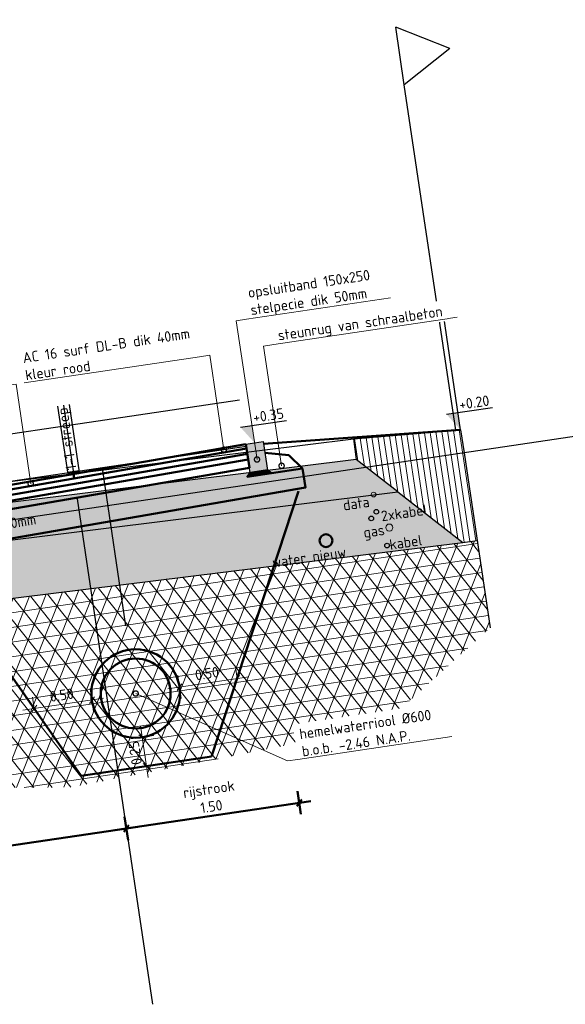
# Model space of a CAD drawing. Header units: metres. Extents: x 133846 to 269924, y 465764 to 933292.
# Tile 30 of 56: x 133868.91 to 133873.59, y 465838.8 to 465847.26. Entities that reach past the tile are written whole.
import ezdxf
from ezdxf import colors
from ezdxf.entities.mleader import LeaderData, LeaderLine
from ezdxf.lldxf.tags import DXFTag
from ezdxf.math import Vec2, Vec3

# ---------------------------------------------------------------- set-up
doc = ezdxf.new("R2010")
doc.units = ezdxf.units.M
for name, pattern in [('AL-NAP_LIJN', [15.25, 12, -1.5, 0.25, -1.5]), ('RI-HWA', [7.4, 5, -2.4]), ('XX-AFBREEK', [7, 4, -1, 1, -1])]:
    doc.linetypes.add(name, pattern=pattern)
for name, color, linetype, lineweight, true_color in [('B-OI-KL-DATA-G', 3, 'KL-DATA-N', 18, 0x00ff00), ('B-OI-KL-GAS_LD-G', 40, 'KL-GAS-LD-N', 18, 0xffbf00), ('B-WE-OG-TERREIN_ERF-SD', 150, 'Continuous', 25, 0x007fff), ('N-WE-KL-WATER-GD', 5, 'KL-WATER-N', 50, 0x0000ff), ('N-WE-RI-HWA-GD', 150, 'RI-HWA', 50, 0x007fff)]:
    doc.layers.add(name, color=color, linetype=linetype, lineweight=lineweight, true_color=true_color)
for name, color, linetype, lineweight in [('B-WE-GW-AFBREEKLIJN-GD', 7, 'XX-AFBREEK', 25), ('B-WE-GW-GROND-AD-50', 253, 'Continuous', 18), ('B-WE-IE-TERREINAFSCHEIDING_KUNSTMATIG_HEKWERK-GD', 20, 'IE-TERREINAFSCHEIDING-KUNSTMATIG', 25), ('B-WE-KL-T18', 10, 'Continuous', 18), ('B-WE-MO-BODEM-AD-50', 253, 'Continuous', 18), ('B-WE-VH-VERHARDING-GD', 253, 'Continuous', 25), ('B-WE-VH-VERHARDING_FUNDERING-AD-50', 253, 'Continuous', 18), ('N-WE-GW-SLEUF-GD', 90, 'Continuous', 50), ('N-WE-RI-T18', 10, 'Continuous', 18), ('N-WE-VH-KANTOPSLUITING_OPSLUITBAND-SD', 150, 'Continuous', 25), ('N-WE-VH-M', 7, 'Continuous', 18), ('N-WE-VH-VERHARDING-GD', 7, 'Continuous', 50), ('N-WE-VH-VERHARDING-T18', 10, 'Continuous', 18), ('X-XX-AL-NAP-GD', 7, 'AL-NAP_LIJN', 25), ('X-XX-AL-PEILMAAT-SD', 7, 'Continuous', 25)]:
    doc.layers.add(name, color=color, linetype=linetype, lineweight=lineweight)
doc.layers.add('X-XX-AL-HULPLIJN-GD', color=30, linetype='Continuous', lineweight=25, plot=False)
doc.styles.add('NLCS-ISO', font='NLCS-ISO.ttf')
doc.styles.add('NLCS-ISO-M50-T18', font='NLCS-ISO.ttf', dxfattribs={"height": 0.09})
doc.styles.get("Standard").update_dxf_attribs({"font": 'romand.shx'})
doc.linetypes.add('IE-TERREINAFSCHEIDING-KUNSTMATIG', pattern='A,4,[82,NLCS.SHX,S=0.75,R=90,X=0,Y=0],4,-2', length=10)
tags = doc.linetypes.add('KL-DATA-N', pattern='A,4,-1,[101,NLCS.SHX,S=0.5,R=0,X=0,Y=0],-1,4,-1,["D",Standard,S=1,R=0,X=-0.25,Y=-0.5],-1.5', length=12.5).pattern_tags.tags
tags[18] = DXFTag(74, 10)
tags = doc.linetypes.add('KL-GAS-LD-N', pattern='A,4,-1,[69,NLCS.SHX,S=0.5,R=0,X=0,Y=0],-1,4,-1,["L",Standard,S=1,R=0,X=0.25,Y=-0.5],-2', length=13).pattern_tags.tags
tags[18] = DXFTag(74, 10)
doc.linetypes.add('KL-WATER-N', pattern='A,7,-0.5,[168,NLCS.SHX,S=0.75,R=0,X=0.75,Y=0],-2', length=9.5)
doc.dimstyles.new('NLCS-M50-T18-SCHRAP_L2_H2', dxfattribs={"dimscale": 0.05, "dimtxt": 2.5, "dimasz": 1.008, "dimexe": 2, "dimexo": 2, "dimgap": 0.7, "dimtad": 1, "dimzin": 0, "dimdsep": 46, "dimtxsty": 'NLCS-ISO-M50-T18', "dimblk": 'OBLIQUE', "dimcen": 0, "dimdle": 2, "dimclrd": 256, "dimclre": 256, "dimclrt": 10, "dimazin": 0, "dimtfac": 1, "dimtdec": 3, "dimtofl": 0, "dimtmove": 0, "dimatfit": 3, "dimldrblk": 'OBLIQUE', "dimfxl": 2, "dimfxlon": 1, "dimtfillclr": 256, "dimtolj": 1, "dimtzin": 0, "dimlwd": -1, "dimlwe": -1, "dimarcsym": 0})

# ---------------------------------------------------------------- blocks, each defined once
blk = doc.blocks.new('*U149')
blk.add_hatch(color=8).paths.add_polyline_path([(-0.15, -0.25), (0, -0.25), (0, 0), (-0.15, 0)])
at = {"layer": 'N-WE-VH-VERHARDING-GD', "linetype": 'Continuous'}
h = blk.add_hatch(dxfattribs=at)
h.set_pattern_fill('ANSI31', color=256, scale=0.005, angle=45, style=0)
h.set_pattern_definition([(90, (89116.596445, 436374.820416), (-0.015875, 3e-18), [])])
h.paths.add_polyline_path([(-0.15, -0.25), (0, -0.25), (0.03, -0.28), (-0.18, -0.28)])
at = {"flags": 128}
blk.add_lwpolyline([(-0.15, -0.25), (0, -0.25), (0, 0), (-0.15, 0)], close=True, dxfattribs=at)
at = {"layer": 'N-WE-VH-VERHARDING-GD', "linetype": 'Continuous'}
for p, q in [((-0.45, -0.28), (-0.35, -0.15)), ((-0.35, -0.15), (-0.15, -0.1)), ((-0.18, -0.28), (-0.45, -0.28))]:
    blk.add_line(p, q, dxfattribs=at)
at = {"layer": 'N-WE-VH-VERHARDING-GD', "linetype": 'Continuous', "flags": 128}
blk.add_lwpolyline([(-0.15, -0.25), (0, -0.25), (0.03, -0.28), (-0.18, -0.28)], close=True, dxfattribs=at)
blk = doc.blocks.new('_Oblique')
at = {"color": 0, "linetype": 'ByBlock', "lineweight": -2}
blk.add_line((-0.5, -0.5), (0.5, 0.5), dxfattribs=at)
blk = doc.blocks.new('*D334')
at = {"layer": 'Defpoints', "color": 0, "transparency": 16777216}
for p in [(-4.15, -0.0775), (-1.65, -0.0165), (-4.15, -3.0948)]:
    blk.add_point(p, dxfattribs=at)
at = {"layer": 'N-WE-VH-VERHARDING-GD', "transparency": 16777216}
for p, q in [((-4.15, -2.9948), (-4.15, -3.1948)), ((-1.65, -2.9948), (-1.65, -3.1948)), ((-1.55, -3.0948), (-4.25, -3.0948))]:
    blk.add_line(p, q, dxfattribs=at)
at = {"layer": 'N-WE-VH-VERHARDING-GD', "transparency": 16777216, "xscale": 0.0504, "yscale": 0.0504, "zscale": 0.0504, "rotation": 180}
blk.add_blockref('_Oblique', (-4.15, -3.0948), dxfattribs=at)
at = {"layer": 'N-WE-VH-VERHARDING-GD', "transparency": 16777216, "xscale": 0.0504, "yscale": 0.0504, "zscale": 0.0504}
blk.add_blockref('_Oblique', (-1.65, -3.0948), dxfattribs=at)
at = {"layer": 'N-WE-VH-VERHARDING-GD', "color": 10, "transparency": 16777216, "insert": (-2.9, -2.9398), "char_height": 0.09, "attachment_point": 5, "style": 'NLCS-ISO-M50-T18', "bg_fill": 3, "box_fill_scale": 1.1, "bg_fill_color": 256, "bg_fill_true_color": 13158600, "bg_fill_transparency": 0}
blk.add_mtext('\\A1;rijbaan\\P2.50', dxfattribs=at)
blk = doc.blocks.new('*D336')
at = {"layer": 'Defpoints', "color": 0, "transparency": 16777216}
for p in [(-1.65, -0.0165), (-0.15, 0), (-1.65, -3.0948)]:
    blk.add_point(p, dxfattribs=at)
at = {"layer": 'N-WE-VH-VERHARDING-GD', "transparency": 16777216}
for p, q in [((-1.65, -2.9948), (-1.65, -3.1948)), ((-0.15, -2.9948), (-0.15, -3.1948)), ((-0.05, -3.0948), (-1.75, -3.0948))]:
    blk.add_line(p, q, dxfattribs=at)
at = {"layer": 'N-WE-VH-VERHARDING-GD', "transparency": 16777216, "xscale": 0.0504, "yscale": 0.0504, "zscale": 0.0504, "rotation": 180}
blk.add_blockref('_Oblique', (-1.65, -3.0948), dxfattribs=at)
at = {"layer": 'N-WE-VH-VERHARDING-GD', "transparency": 16777216, "xscale": 0.0504, "yscale": 0.0504, "zscale": 0.0504}
blk.add_blockref('_Oblique', (-0.15, -3.0948), dxfattribs=at)
at = {"layer": 'N-WE-VH-VERHARDING-GD', "color": 10, "transparency": 16777216, "insert": (-0.9, -2.9398), "char_height": 0.09, "attachment_point": 5, "style": 'NLCS-ISO-M50-T18', "bg_fill": 3, "box_fill_scale": 1.1, "bg_fill_color": 256, "bg_fill_true_color": 13158600, "bg_fill_transparency": 0}
blk.add_mtext('\\A1;rijstrook\\P1.50', dxfattribs=at)
blk = doc.blocks.new('_DotSmall')
at = {"color": 0, "linetype": 'ByBlock', "const_width": 0.5}
blk.add_lwpolyline([(-0.0625, 0, 1), (0.0625, 0, 1)], format="xyb", close=True, dxfattribs=at)
blk = doc.blocks.new('*D154')
at = {"layer": 'Defpoints', "color": 0, "transparency": 16777216}
for p in [(133869.5295, 465841.4132), (133869.0349, 465841.3397), (133869.6221, 465840.79)]:
    blk.add_point(p, dxfattribs=at)
at = {"layer": 'N-WE-VH-M', "transparency": 16777216}
for p, q in [((133869.5442, 465841.3143), (133869.5148, 465841.5121)), ((133868.936, 465841.325), (133869.6284, 465841.4279)), ((133869.0349, 465841.3397), (133869.0202, 465841.4386))]:
    blk.add_line(p, q, dxfattribs=at)
at = {"layer": 'N-WE-VH-M', "transparency": 16777216, "xscale": 0.0504, "yscale": 0.0504, "zscale": 0.0504}
for p, rotation in [((133869.5295, 465841.4132), 8.452767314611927), ((133869.0349, 465841.3397), 188.4527673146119)]:
    blk.add_blockref('_Oblique', p, dxfattribs=dict(at, rotation=rotation))
at = {"layer": 'N-WE-VH-M', "color": 10, "transparency": 16777216, "insert": (133869.2704, 465841.4556), "char_height": 0.09, "attachment_point": 5, "rotation": 8.45277, "style": 'NLCS-ISO-M50-T18'}
blk.add_mtext('\\A1;0.50', dxfattribs=at)
blk = doc.blocks.new('*D155')
at = {"layer": 'Defpoints', "color": 0, "transparency": 16777216}
for p in [(133870.7758, 465841.5984), (133870.7758, 465841.5984), (133870.3738, 465840.9018)]:
    blk.add_point(p, dxfattribs=at)
at = {"layer": 'N-WE-VH-M', "transparency": 16777216}
for p, q in [((133870.7758, 465841.5984), (133870.7611, 465841.6973)), ((133870.1823, 465841.5102), (133870.8747, 465841.6131)), ((133870.2959, 465841.426), (133870.2665, 465841.6238))]:
    blk.add_line(p, q, dxfattribs=at)
at = {"layer": 'N-WE-VH-M', "transparency": 16777216, "xscale": 0.0504, "yscale": 0.0504, "zscale": 0.0504}
for p, rotation in [((133870.2812, 465841.5249), 188.4527673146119), ((133870.7758, 465841.5984), 8.452767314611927)]:
    blk.add_blockref('_Oblique', p, dxfattribs=dict(at, rotation=rotation))
at = {"layer": 'N-WE-VH-M', "color": 10, "transparency": 16777216, "insert": (133870.5167, 465841.6408), "char_height": 0.09, "attachment_point": 5, "rotation": 8.45277, "style": 'NLCS-ISO-M50-T18'}
blk.add_mtext('\\A1;0.50', dxfattribs=at)
blk = doc.blocks.new('*D159')
at = {"layer": 'Defpoints', "color": 0, "transparency": 16777216}
for p in [(133869.9612, 465841.0932), (133869.2785, 465840.9917), (133870.5568, 465840.929)]:
    blk.add_point(p, dxfattribs=at)
at = {"layer": 'N-WE-VH-M', "transparency": 16777216}
for p, q in [((133870.0126, 465840.747), (133869.9465, 465841.1921)), ((133869.8623, 465841.0785), (133870.0601, 465841.1079)), ((133870.0969, 465840.8606), (133869.899, 465840.8312))]:
    blk.add_line(p, q, dxfattribs=at)
at = {"layer": 'N-WE-VH-M', "transparency": 16777216, "xscale": 0.0504, "yscale": 0.0504, "zscale": 0.0504}
for p, rotation in [((133869.9612, 465841.0932), 98.45276731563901), ((133869.9979, 465840.8459), 278.452767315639)]:
    blk.add_blockref('_Oblique', p, dxfattribs=dict(at, rotation=rotation))
at = {"layer": 'N-WE-VH-M', "color": 10, "transparency": 16777216, "insert": (133869.9004, 465840.9578), "char_height": 0.09, "attachment_point": 5, "rotation": 98.45277, "style": 'NLCS-ISO-M50-T18'}
blk.add_mtext('\\A1;0.25', dxfattribs=at)
blk = doc.blocks.new('SAL-PEILMAAT_INFRACAD_H01-SOD')
blk.add_line((-2, 3), (6, 3))
blk.add_solid([(-2, 3), (0, 3), (0, 0)])
at = {"style": 'NLCS-ISO'}
blk.add_attdef('...', (0.4, 3.4), '', height=1.8, dxfattribs=at)
blk = doc.blocks.new('SOG-ERFGRENS_RECHTS-D')
for p, q in [((0.433, 3.25), (0, 3.5)), ((0, 3), (0, 3.5)), ((0.433, 3.25), (0, 3)), ((0, 0), (0, 3))]:
    blk.add_line(p, q)
blk = doc.blocks.new('dwarsprofiel Muyeveld 50km')
at = {"layer": 'N-WE-VH-VERHARDING-GD'}
for points in [[(-0.15, 0.02), (-5.65, -0.114)], [(-1.6, 0.0009), (-1.7, -0.0009)], [(-0.15, -0.1851), (-0.15, 0.02)], [(-0.15, -0.02), (-5.65, -0.154)], [(-0.15, -0.065), (-5.65, -0.199)], [(-1.65, -0.0566), (-1.65, -0.0165)], [(-0.15, -0.115), (-5.65, -0.249)], [(-0.15, -0.1851), (-5.65, -0.3191)], [(0.3, -0.26), (0.3, -0.4242), (-6.4, -0.5874), (-6.4, -0.394)]]:
    blk.add_lwpolyline(points, dxfattribs=at)
at = {"layer": 'X-XX-AL-HULPLIJN-GD'}
for points in [[(-1.7, 0.5798), (-1.7, -0.01)], [(-1.65, 0.5798), (-1.65, -0.01)], [(-1.6, 0.5798), (-1.6, -0.01)], [(-0.15, 0.4), (-7.3161, 0.4)], [(-0.15, 0), (-7.3161, 0)], [(-1.4, -0.0236), (-1.4, -1.3736)], [(-1.65, -0.2334), (-1.65, -4.6212)]]:
    blk.add_lwpolyline(points, dxfattribs=at)
at = {"layer": 'N-WE-VH-KANTOPSLUITING_OPSLUITBAND-SD', "xscale": -1}
blk.add_blockref('*U149', (-0.15, 0.02), dxfattribs=at)
at = {"layer": 'N-WE-VH-VERHARDING-GD'}
dim = blk.add_linear_dim(base=(-4.15, -3.0948), p1=(-1.65, -0.0165), p2=(-4.15, -0.0775), angle=180, text='rijbaan\\P<>', dimstyle='NLCS-M50-T18-SCHRAP_L2_H2', override={"dimtfill": 1}, dxfattribs=at)
dim.commit()
dim.dimension.update_dxf_attribs({"geometry": '*D334', "text_midpoint": (-2.9, -2.9398)})
at = {"layer": 'N-WE-VH-VERHARDING-T18', "insert": (-2.8938, -0.3819), "char_height": 0.09, "attachment_point": 5, "rotation": 1.08328, "style": 'NLCS-ISO-M50-T18'}
blk.add_mtext_dynamic_manual_height_columns('fundering hergebruik dik 250mm', width=2.079466, gutter_width=0.45, heights=[0], dxfattribs=at)
at = {"layer": 'N-WE-VH-VERHARDING-GD'}
dim = blk.add_linear_dim(base=(-1.65, -3.0948), p1=(-0.15, 0), p2=(-1.65, -0.0165), angle=180, text='rijstrook\\P<>', dimstyle='NLCS-M50-T18-SCHRAP_L2_H2', override={"dimtfill": 1}, dxfattribs=at)
dim.commit()
dim.dimension.update_dxf_attribs({"geometry": '*D336', "text_midpoint": (-0.9, -2.9398)})
at = {"layer": 'N-WE-VH-VERHARDING-T18'}
ml = blk.add_multileader_mtext('Standard', dxfattribs=at)
ml.set_content('AC 16 surf DL-B dik 40mm', color=256, style='NLCS-ISO-M50-T18')
ml.set_leader_properties(color=256, linetype='ByLayer', lineweight=-1)
ml.set_arrow_properties(name='DOTSMALL')
ml.build(insert=Vec2(0, 0))
ml.multileader.update_dxf_attribs({"text_left_attachment_type": 5, "text_right_attachment_type": 5, "dogleg_length": 0.09, "arrow_head_size": 0.09})
ctx = ml.context
ctx.base_point, ctx.char_height, ctx.arrow_head_size, ctx.landing_gap_size, ctx.plane_origin = Vec3(-3.6623, 0.8198), 0.09, 0.09, 0.045, Vec3(-1.9266, -0.3073)
ctx.left_attachment, ctx.right_attachment = 5, 5
notes = []
notes.append((ctx, [(0, (1, 1, 0), (-2.0243, 0.8198), (-1, 0), 0.09, [(0, [(-2.0263, -0.0457)], 0, [])])]))
ctx.mtext.insert, ctx.mtext.flow_direction = Vec3(-3.6173, 0.9278), 5
for ctx, leaders in notes:
    for number, flags, end, landing, length, lines in leaders:
        leader = LeaderData()
        leader.index, (leader.has_last_leader_line, leader.has_dogleg_vector, leader.attachment_direction) = number, flags
        leader.last_leader_point, leader.dogleg_vector, leader.dogleg_length = Vec3(end), Vec3(landing), length
        for number, points, colour, breaks in lines:
            line = LeaderLine()
            line.index, line.vertices, line.color, line.breaks = number, Vec3.list(points), colors.encode_raw_color(colour), breaks
            leader.lines.append(line)
        ctx.leaders.append(leader)
at = {"layer": 'N-WE-VH-VERHARDING-T18', "insert": (-1.65, 0.29), "char_height": 0.09, "attachment_point": 5, "rotation": 90, "style": 'NLCS-ISO-M50-T18'}
blk.add_mtext_dynamic_manual_height_columns('1-1 streep', width=2.613125, gutter_width=0.45, heights=[0], dxfattribs=at)
at = {"layer": 'N-WE-VH-VERHARDING-T18'}
ml = blk.add_multileader_mtext('Standard', dxfattribs=at)
ml.set_content('opsluitband 150x250\\Pstelpecie dik 50mm', color=256, style='NLCS-ISO-M50-T18')
ml.set_leader_properties(color=256, linetype='ByLayer', lineweight=-1)
ml.set_arrow_properties(name='DOTSMALL')
ml.build(insert=Vec2(0, 0))
ml.multileader.update_dxf_attribs({"text_left_attachment_type": 5, "text_right_attachment_type": 5, "dogleg_length": 0.09, "arrow_head_size": 0.09})
ctx = ml.context
ctx.base_point, ctx.char_height, ctx.arrow_head_size, ctx.landing_gap_size, ctx.plane_origin = Vec3(0.0132, 1.0798), 0.09, 0.09, 0.045, Vec3(-2.074, -0.0998)
ctx.left_attachment, ctx.right_attachment = 5, 5
notes = []
notes.append((ctx, [(0, (1, 1, 0), (-0.0768, 1.0798), (1, 0), 0.09, [(0, [(-0.075, -0.125)], 0, [])])]))
ctx.mtext.insert, ctx.mtext.flow_direction = Vec3(0.0582, 1.3468), 5
ctx.mtext.has_bg_fill, ctx.mtext.bg_color, ctx.mtext.bg_scale_factor, ctx.mtext.bg_transparency, ctx.mtext.use_window_bg_color = 1, -1027028792, 1.5, 0, 1
ml = blk.add_multileader_mtext('Standard', dxfattribs=at)
ml.set_content('AC 16 surf DL-B dik 40mm\\Pkleur rood', color=256, style='NLCS-ISO-M50-T18')
ml.set_leader_properties(color=256, linetype='ByLayer', lineweight=-1)
ml.set_arrow_properties(name='DOTSMALL')
ml.build(insert=Vec2(0, 0))
ml.multileader.update_dxf_attribs({"text_left_attachment_type": 5, "text_right_attachment_type": 5, "dogleg_length": 0.09, "arrow_head_size": 0.09})
ctx = ml.context
ctx.base_point, ctx.char_height, ctx.arrow_head_size, ctx.landing_gap_size, ctx.plane_origin = Vec3(-1.9804, 0.8198), 0.09, 0.09, 0.045, Vec3(-0.2447, -0.3073)
ctx.left_attachment, ctx.right_attachment = 5, 5
notes.append((ctx, [(0, (1, 1, 0), (-0.3424, 0.8198), (-1, 0), 0.09, [(0, [(-0.3443, 0)], 0, [])])]))
ctx.mtext.insert, ctx.mtext.flow_direction = Vec3(-1.9354, 1.0778), 5
for ctx, leaders in notes:
    for number, flags, end, landing, length, lines in leaders:
        leader = LeaderData()
        leader.index, (leader.has_last_leader_line, leader.has_dogleg_vector, leader.attachment_direction) = number, flags
        leader.last_leader_point, leader.dogleg_vector, leader.dogleg_length = Vec3(end), Vec3(landing), length
        for number, points, colour, breaks in lines:
            line = LeaderLine()
            line.index, line.vertices, line.color, line.breaks = number, Vec3.list(points), colors.encode_raw_color(colour), breaks
            leader.lines.append(line)
        ctx.leaders.append(leader)
ml = blk.add_multileader_mtext('Standard', dxfattribs=at)
ml.set_content('steunrug van schraalbeton', color=256, style='NLCS-ISO-M50-T18')
ml.set_leader_properties(color=256, linetype='ByLayer', lineweight=-1)
ml.set_arrow_properties(name='DOTSMALL')
ml.build(insert=Vec2(0, 0))
ml.multileader.update_dxf_attribs({"text_left_attachment_type": 5, "text_right_attachment_type": 5, "dogleg_length": 0.09, "arrow_head_size": 0.09})
ctx = ml.context
ctx.base_point, ctx.char_height, ctx.arrow_head_size, ctx.landing_gap_size, ctx.plane_origin = Vec3(0.2134, 0.8298), 0.09, 0.09, 0.045, Vec3(-1.369, -0.2625)
ctx.left_attachment, ctx.right_attachment = 5, 5
notes = []
notes.append((ctx, [(0, (1, 1, 0), (0.1234, 0.8298), (1, 0), 0.09, [(0, [(0.1257, -0.2093)], 0, [])])]))
ctx.mtext.insert, ctx.mtext.flow_direction = Vec3(0.2584, 0.9468), 5
ctx.mtext.has_bg_fill, ctx.mtext.bg_color, ctx.mtext.bg_scale_factor, ctx.mtext.bg_transparency, ctx.mtext.use_window_bg_color = 1, -1027028792, 1.5, 0, 1
for ctx, leaders in notes:
    for number, flags, end, landing, length, lines in leaders:
        leader = LeaderData()
        leader.index, (leader.has_last_leader_line, leader.has_dogleg_vector, leader.attachment_direction) = number, flags
        leader.last_leader_point, leader.dogleg_vector, leader.dogleg_length = Vec3(end), Vec3(landing), length
        for number, points, colour, breaks in lines:
            line = LeaderLine()
            line.index, line.vertices, line.color, line.breaks = number, Vec3.list(points), colors.encode_raw_color(colour), breaks
            leader.lines.append(line)
        ctx.leaders.append(leader)

msp = doc.modelspace()

# ---------------------------------------------------------------- hatches: boundary and pattern name
at = {"layer": 'B-WE-GW-GROND-AD-50'}
h = msp.add_hatch(dxfattribs=at)
h.set_pattern_fill('AGW-GROND_TEELAARDE-SO', color=256, scale=0.05, pattern_type=2)
h.set_pattern_definition([(98.4527673, (134750.019427, 465501.489536), (-0.0494568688, -0.0073497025), [])])
h.paths.add_polyline_path([(133871.8834, 465843.4109), (133872.1532, 465843.2008), (133872.711, 465842.7663), (133872.8338, 465842.7843), (133872.7222, 465843.5356)])
h.paths.add_polyline_path([(133871.7739, 465843.6575), (133871.7961, 465843.4789), (133871.8834, 465843.4109), (133872.7222, 465843.5356), (133872.6928, 465843.7334)])
h.paths.add_polyline_path([(133864.5077, 465841.5722), (133864.9185, 465842.1477), (133865.1007, 465842.4029), (133863.4523, 465842.158), (133863.5603, 465841.4314)])
edge = h.paths.add_edge_path(flags=16)
edge.add_arc((133864.1024, 465841.9311), 0.02, 49.86239, 180, ccw=False)
edge.add_arc((133864.1321, 465841.9355), 0.02, 68.45277, 147.04315, ccw=False)
edge.add_arc((133864.1519, 465841.9384), 0.02, 68.45277, 128.45277, ccw=False)
edge.add_arc((133864.1717, 465841.9414), 0.02, 0, 128.45277, ccw=False)
edge.add_arc((133864.1717, 465841.9414), 0.02, -111.54723, 0, ccw=False)
edge.add_arc((133864.1519, 465841.9384), 0.02, 248.45277, 308.45277, ccw=False)
edge.add_arc((133864.1321, 465841.9355), 0.02, 229.86239, 308.45277, ccw=False)
edge.add_arc((133864.1024, 465841.9311), 0.02, 180, 327.04315, ccw=False)
edge = h.paths.add_edge_path(flags=16)
edge.add_arc((133864.3497, 465841.9678), 0.02, 0, 360)
h.paths.add_polyline_path([(133865.1007, 465842.4029), (133865.1814, 465842.5161), (133865.1518, 465842.6936), (133863.4141, 465842.4152), (133863.4523, 465842.158)])
at = {"layer": 'B-WE-MO-BODEM-AD-50'}
h = msp.add_hatch(dxfattribs=at)
h.set_pattern_fill('AMO-BODEM_ZAND-SO', color=256, scale=0.05, angle=8.45277, pattern_type=2)
h.set_pattern_definition([(45.952767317, (69576.43769, -15392.954884), (-0.017277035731, 0.094831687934), [0, -0.076, 0, -0.085, 0, -0.08125]), (15.952767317, (69576.43769, -15392.95488), (0.06678568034, 0.152581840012), [0, -0.041, 0, -0.0685, 0, -0.02625]), (335.952767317, (69576.37686, -15392.963924), (0.153974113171, 0.023167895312), [0, -0.025, 0, -0.09, 0, -0.1175]), (325.952767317, (69576.37686, -15392.96392), (0.14222295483, 0.065501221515), [0, -0.0125, 0, -0.059, 0, -0.0675])])
h.paths.add_polyline_path([(133868.5246, 465842.7499), (133864.9185, 465842.1477), (133864.5077, 465841.5722), (133868.5966, 465842.255), (133872.711, 465842.7663), (133872.1532, 465843.2008)])
h = msp.add_hatch(dxfattribs=at)
h.set_pattern_fill('AVH-FUNDERING_EPS-SO', color=256, scale=0.025, pattern_type=2)
h.set_pattern_definition([(8.452767, (134750.01943, 465501.48954), (-0.018374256, 0.123642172), []), (68.452767, (134750.01943, 465501.48954), (-0.11626439, 0.045908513), []), (128.452767, (134750.01943, 465501.48954), (-0.097890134, -0.077733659), [])])
h.paths.add_polyline_path([(133868.5966, 465842.255), (133864.5077, 465841.5722), (133863.5603, 465841.4314), (133863.6188, 465841.0377), (133865.4959, 465840.2125), (133867.6577, 465840.6556), (133869.3527, 465840.6639), (133872.0056, 465841.1799), (133872.9455, 465842.033), (133872.8338, 465842.7843), (133872.711, 465842.7663)])
at = {"layer": 'B-WE-VH-VERHARDING_FUNDERING-AD-50'}
h = msp.add_hatch(dxfattribs=at)
h.set_pattern_fill('AVH-FUNDERING_02-SO', color=256, scale=0.25, angle=8.45277, pattern_type=2)
h.set_pattern_definition([(8.452767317, (69576.4377, -15392.95488), (0.21053583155, 0.28403285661), [0.03125, -0.21875]), (98.452767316, (69576.4377, -15392.95488), (-0.28403285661, 0.21053583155), [0.03125, -0.21875]), (143.452767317, (69576.4686, -15392.95029), (-0.247284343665, -0.036748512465), [0.044194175, -0.309359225]), (8.452767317, (69576.44793, -15392.8112), (0.21053583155, 0.28403285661), [0.03125, -0.21875]), (53.452767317, (69576.46568, -15392.82435), (-0.036748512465, 0.247284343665), [0.022097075, -0.3314563]), (143.452767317, (69576.46568, -15392.82435), (-0.247284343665, -0.036748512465), [0.022097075, -0.3314563]), (8.452767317, (69576.53147, -15392.7356), (0.21053583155, 0.28403285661), [0.044194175, -0.205805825]), (53.452767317, (69576.53147, -15392.7356), (-0.036748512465, 0.247284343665), [0.03125, -0.3223034]), (143.452767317, (69576.57519, -15392.7291), (-0.247284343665, -0.036748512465), [0.03125, -0.3223034]), (98.452767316, (69576.5985, -15392.8678), (-0.28403285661, 0.21053583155), [0.03125, -0.21875]), (53.452767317, (69576.59851, -15392.8678), (-0.036748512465, 0.247284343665), [0.022097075, -0.3314563]), (143.452767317, (69576.61167, -15392.85005), (-0.247284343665, -0.036748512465), [0.022097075, -0.3314563]), (8.452767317, (69576.45941, -15392.88847), (0.21053583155, 0.28403285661), [0.015625, -0.209375]), (8.452767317, (69576.6357, -15392.79909), (0.21053583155, 0.28403285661), [0.015625, -0.209375]), (98.452767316, (69576.55382, -15392.77966), (-0.28403285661, 0.21053583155), [0.015625, -0.209375]), (143.452767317, (69576.6054, -15392.91416), (-0.247284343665, -0.036748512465), [0.022097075, -0.3314563]), (143.452767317, (69576.47195, -15392.76023), (-0.247284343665, -0.036748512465), [0.022097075, -0.3314563]), (53.452767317, (69576.54155, -15392.85652), (-0.036748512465, 0.247284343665), [0.022097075, -0.3314563]), (98.452767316, (69576.5181, -15392.91134), (-0.28403285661, 0.21053583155), [0.00390625, -0.24609375]), (98.452767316, (69576.5142, -15392.8053), (-0.28403285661, 0.21053583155), [0.00390625, -0.24609375]), (98.452767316, (69576.6238, -15392.74557), (-0.28403285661, 0.21053583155), [0.00390625, -0.24609375]), (98.452767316, (69576.64717, -15392.87636), (-0.28403285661, 0.21053583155), [0.00390625, -0.24609375])])
h.paths.add_polyline_path([(133868.5246, 465842.7499), (133872.1532, 465843.2008), (133871.7961, 465843.4789), (133868.4785, 465843.0666), (133865.1814, 465842.5161), (133864.9185, 465842.1477)])

# ---------------------------------------------------------------- linework, layer by layer
for centre in [(133871.9263, 465842.9725), (133871.97, 465843.0295), (133872.062, 465842.7399)]:
    msp.add_circle(centre, 0.02)
at = {"layer": 'B-OI-KL-DATA-G'}
msp.add_circle((133871.9464, 465843.1776), 0.02, dxfattribs=at)
at = {"layer": 'B-OI-KL-GAS_LD-G'}
msp.add_circle((133872.0816, 465842.8944), 0.03, dxfattribs=at)
at = {"layer": 'B-WE-GW-AFBREEKLIJN-GD'}
msp.add_lwpolyline([(133872.7222, 465843.5356), (133872.9455, 465842.033)], dxfattribs=at)
at = {"layer": 'B-WE-IE-TERREINAFSCHEIDING_KUNSTMATIG_HEKWERK-GD'}
msp.add_lwpolyline([(133872.6928, 465843.7334), (133872.5458, 465844.7225)], dxfattribs=at)
at = {"layer": 'B-WE-VH-VERHARDING-GD'}
for points in [[(133871.7739, 465843.6575), (133872.6928, 465843.7334)], [(133865.1518, 465842.6936), (133868.4526, 465843.2448), (133871.7739, 465843.6575)], [(133871.7739, 465843.6575), (133871.7961, 465843.4789)], [(133872.1532, 465843.2008), (133872.711, 465842.7663), (133872.8338, 465842.7843)], [(133864.5077, 465841.5722), (133868.5966, 465842.255), (133872.711, 465842.7663)]]:
    msp.add_lwpolyline(points, dxfattribs=at)
msp.add_lwpolyline([(133868.5246, 465842.7499), (133872.1532, 465843.2008), (133871.7961, 465843.4789), (133868.4785, 465843.0666), (133865.1814, 465842.5161), (133864.9185, 465842.1477)], close=True, dxfattribs=at)
at = {"layer": 'N-WE-KL-WATER-GD'}
msp.add_circle((133871.5381, 465842.7819), 0.055, dxfattribs=at)
at = {"layer": 'X-XX-AL-HULPLIJN-GD'}
msp.add_lwpolyline([(133872.6928, 465843.7334), (133872.7222, 465843.5356)], dxfattribs=at)
at = {"layer": 'X-XX-AL-NAP-GD'}
msp.add_lwpolyline([(133878.3839, 465844.377), (133858.3698, 465841.4027)], dxfattribs=at)

# ---------------------------------------------------------------- block references
at = {"layer": 'B-WE-OG-TERREIN_ERF-SD', "rotation": 8.452767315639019}
msp.add_blockref('SOG-ERFGRENS_RECHTS-D', (133872.6509, 465843.7299), dxfattribs=at)

# ---------------------------------------------------------------- texts
at = {"layer": 'B-WE-KL-T18', "char_height": 0.09, "attachment_point": 3, "rotation": 8.45277, "style": 'NLCS-ISO-M50-T18'}
for s, insert in [('data', (133871.9033, 465843.162)), ('2xkabel', (133872.3991, 465843.0947)), ('gas', (133872.0331, 465842.9209)), ('kabel', (133872.355, 465842.8325)), ('water nieuw', (133871.7031, 465842.7311))]:
    msp.add_mtext_dynamic_manual_height_columns(s, width=1.034148, gutter_width=12.5, heights=[0], dxfattribs=dict(at, insert=insert))

# ---------------------------------------------------------------- next in the draw order: block references
at = {"layer": 'N-WE-VH-VERHARDING-GD', "rotation": 8.452767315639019}
msp.add_blockref('dwarsprofiel Muyeveld 50km', (133871.002, 465843.6136), dxfattribs=at)

# ---------------------------------------------------------------- next in the draw order: linework, layer by layer
at = {"layer": 'N-WE-GW-SLEUF-GD'}
for p, q in [((133870.5568, 465840.929), (133871.3014, 465843.2054)), ((133868.1392, 465842.6177), (133869.4389, 465840.7628)), ((133869.4389, 465840.7628), (133870.5568, 465840.929))]:
    msp.add_line(p, q, dxfattribs=at)
at = {"layer": 'N-WE-RI-HWA-GD', "linetype": 'Continuous'}
for radius in [0.38, 0.3]:
    msp.add_circle((133869.9053, 465841.4691), radius, dxfattribs=at)
at = {"layer": 'N-WE-VH-VERHARDING-GD'}
msp.add_lwpolyline([(133872.6928, 465843.7334), (133871.002, 465843.6136)], dxfattribs=at)

# ---------------------------------------------------------------- next in the draw order: block references
at = {"layer": 'X-XX-AL-PEILMAAT-SD', "xscale": 0.05, "yscale": 0.05, "zscale": 0.05, "rotation": 8.452767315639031}
for p, values in [((133872.6928, 465843.7334), {'...': '+0.20'}), ((133870.9247, 465843.6223), {'...': '+0.35'})]:
    msp.add_blockref('SAL-PEILMAAT_INFRACAD_H01-SOD', p, dxfattribs=at).add_auto_attribs(values)

# ---------------------------------------------------------------- next in the draw order: dimensions: what is measured, and where the dimension line sits
at = {"layer": 'N-WE-VH-M'}
for base, p1, p2, picture, middle in [((133870.7758, 465841.5984), (133870.3738, 465840.9018), (133870.7758, 465841.5984), '*D155', (133870.5285, 465841.5617)), ((133869.5295, 465841.4132), (133869.0349, 465841.3397), (133869.6221, 465840.79), '*D154', (133869.2822, 465841.3765))]:
    dim = msp.add_linear_dim(base=base, p1=p1, p2=p2, angle=8.45277, dimstyle='NLCS-M50-T18-SCHRAP_L2_H2', dxfattribs=at)
    dim.commit()
    dim.dimension.update_dxf_attribs({"geometry": picture, "text_midpoint": middle, "dimtype": 160})

# ---------------------------------------------------------------- next in the draw order: leaders
at = {"layer": 'N-WE-RI-T18'}
ml = msp.add_multileader_mtext('Standard', dxfattribs=at)
ml.set_content('hemelwaterriool %%C600\\Pb.o.b. -2.46 N.A.P.', color=256, style='NLCS-ISO-M50-T18')
ml.set_leader_properties(color=256, linetype='ByLayer', lineweight=-1)
ml.set_arrow_properties(name='DOTSMALL')
ml.build(insert=Vec2(0, 0))
ml.multileader.update_dxf_attribs({"text_left_attachment_type": 5, "text_right_attachment_type": 5, "dogleg_length": 0.09, "arrow_head_size": 0.09})
ctx = ml.context
ctx.base_point, ctx.char_height, ctx.arrow_head_size, ctx.landing_gap_size, ctx.plane_origin, ctx.plane_x_axis, ctx.plane_y_axis = Vec3(133871.2969, 465840.9029), 0.09, 0.09, 0.045, Vec3(133869.9494, 465841.1723), Vec3(0.989137, 0.146994), Vec3(-0.146994, 0.989137)
ctx.left_attachment, ctx.right_attachment = 5, 5
notes = []
notes.append((ctx, [(0, (1, 1, 0), (133871.2079, 465840.8897), (0.989137, 0.146994), 0.09, [(0, [(133869.9053, 465841.4691)], 0, [])])]))
ctx.mtext.insert, ctx.mtext.text_direction, ctx.mtext.rotation, ctx.mtext.flow_direction = Vec3(133871.3035, 465841.1648), Vec3(0.989137, 0.146994), 0.147529, 5
ctx.mtext.has_bg_fill, ctx.mtext.bg_color, ctx.mtext.bg_scale_factor, ctx.mtext.bg_transparency, ctx.mtext.use_window_bg_color = 1, -1027028792, 1.5, 0, 1
for ctx, leaders in notes:
    for number, flags, end, landing, length, lines in leaders:
        leader = LeaderData()
        leader.index, (leader.has_last_leader_line, leader.has_dogleg_vector, leader.attachment_direction) = number, flags
        leader.last_leader_point, leader.dogleg_vector, leader.dogleg_length = Vec3(end), Vec3(landing), length
        for number, points, colour, breaks in lines:
            line = LeaderLine()
            line.index, line.vertices, line.color, line.breaks = number, Vec3.list(points), colors.encode_raw_color(colour), breaks
            leader.lines.append(line)
        ctx.leaders.append(leader)

# ---------------------------------------------------------------- next in the draw order: dimensions: what is measured, and where the dimension line sits
at = {"layer": 'N-WE-VH-M'}
dim = msp.add_linear_dim(base=(133869.9612, 465841.0932), p1=(133870.5568, 465840.929), p2=(133869.2785, 465840.9917), angle=98.45277, dimstyle='NLCS-M50-T18-SCHRAP_L2_H2', dxfattribs=at)
dim.commit()
dim.dimension.update_dxf_attribs({"geometry": '*D159', "text_midpoint": (133869.9796, 465840.9695), "dimtype": 160})

doc.saveas('drawing.dxf')
